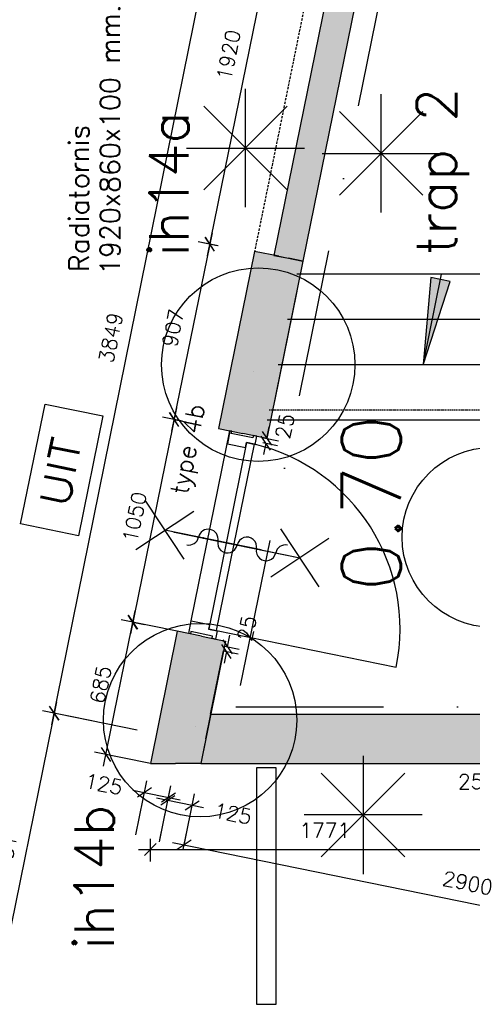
# Model space of a CAD drawing. Extents: x -29284 to 2055880, y -64816 to 121103.
# Tile 111 of 123: x 35387 to 37685, y 87426 to 92421. Entities that reach past the tile are written whole.
import ezdxf
from ezdxf.enums import TextEntityAlignment as Align

# ---------------------------------------------------------------- set-up
doc = ezdxf.new("R2010")
doc.units = 0
doc.header["$LTSCALE"] = 50
doc.header["$MEASUREMENT"] = 0
doc.header["$PDMODE"] = 3
doc.header["$PDSIZE"] = 0.1
for name, pattern in [('DASHDOT', [1, 0.5, -0.25, 0, -0.25]), ('HIDDEN', [0.375, 0.25, -0.125]), ('HIDDEN2', [0.1875, 0.125, -0.0625])]:
    doc.linetypes.add(name, pattern=pattern)
doc.layers.get('0').update_dxf_attribs({"linetype": 'CONTINUOUS'})
doc.layers.get('DEFPOINTS').update_dxf_attribs({"linetype": 'CONTINUOUS'})
for name, color, linetype in [('00', 7, 'CONTINUOUS'), ('_BRANDCOMPART', 6, 'DASHDOT'), ('_DETAILNUMMERS', 4, 'CONTINUOUS'), ('_DETAILNUMMERSTEKST', 4, 'CONTINUOUS'), ('_INTERIEUR', 7, 'CONTINUOUS'), ('A--A21--_F12--', 7, 'CONTINUOUS'), ('A--A21--_F123-', 9, 'CONTINUOUS'), ('A--A22--_F12--', 7, 'CONTINUOUS'), ('A--A22--_F123-', 9, 'CONTINUOUS'), ('A--A28--_F12--', 7, 'CONTINUOUS'), ('A--A28--_F123-', 9, 'CONTINUOUS'), ('A--L13A2_VLOEREN', 2, 'CONTINUOUS'), ('A--L21--', 3, 'CONTINUOUS'), ('A--L21--_F12--', 7, 'CONTINUOUS'), ('A--L22--', 3, 'CONTINUOUS'), ('A--L22--_F12--', 7, 'CONTINUOUS'), ('A--L22AC2_BINNENWAND', 2, 'HIDDEN2'), ('A--L24A3_TRAPPEN', 3, 'CONTINUOUS'), ('A--L24AC1_TRAPPEN', 1, 'HIDDEN2'), ('A--L28--_F12--', 7, 'CONTINUOUS'), ('A--L32--_F123-', 1, 'CONTINUOUS'), ('A--L32--_F123-DRAAIR', 7, 'CONTINUOUS'), ('A--L63--', 7, 'CONTINUOUS'), ('A--L65--', 7, 'CONTINUOUS'), ('A--L65--_F-23-', 7, 'CONTINUOUS'), ('A--L65--_F123-', 7, 'CONTINUOUS'), ('A--L90--', 7, 'CONTINUOUS'), ('A--M$1A-_F123-', 1, 'CONTINUOUS'), ('A--M1$A-_F123-', 1, 'CONTINUOUS'), ('A--T$1A-25_TEKST', 2, 'CONTINUOUS'), ('A--T$1A-_F123-_RN', 4, 'CONTINUOUS'), ('A--T01A-25_TEKST', 2, 'CONTINUOUS'), ('A--T63--_F123-', 1, 'CONTINUOUS'), ('HELLINGBANEN_TRAPPEN', 1, 'CONTINUOUS'), ('TEKST_KOZIJNMERK', 2, 'CONTINUOUS'), ('X--LR---_CP', 7, 'CONTINUOUS')]:
    doc.layers.add(name, color=color, linetype=linetype)
doc.styles.add('ALFA-0_25', font='ROMANS')
doc.styles.add('B-01', font='SIMPLEX.SHX', dxfattribs={"width": 0.8, "height": 4.5})
doc.styles.add('HIEMSTRA', font='romans.shx')
doc.dimstyles.new('STANDARD$0', dxfattribs={"dimscale": 30, "dimtxt": 2.5, "dimasz": 2, "dimexe": 2, "dimexo": 0, "dimgap": 2, "dimtad": 1, "dimdec": 0, "dimzin": 0, "dimdsep": 46, "dimtxsty": 'ALFA-0_25', "dimblk1": 'OBLIQUE', "dimblk2": 'OBLIQUE', "dimsah": 1, "dimcen": -3, "dimdle": 2, "dimclrd": 1, "dimclre": 1, "dimclrt": 2, "dimadec": 0, "dimazin": 0, "dimtfac": 0.666667, "dimtofl": 0, "dimtmove": 2, "dimatfit": 3, "dimldrblk": 'OBLIQUE', "dimfxl": 1, "dimtvp": 0.833333, "dimtolj": 1, "dimtzin": 0, "dimarcsym": 0})

# ---------------------------------------------------------------- blocks, each defined once
blk = doc.blocks.new('Q060089-')
at = {"layer": 'A--L63--', "linetype": 'Continuous'}
blk.add_lwpolyline([(0, 0), (0, 300), (620, 300), (620, 0)], close=True, dxfattribs=at)
at = {"layer": 'X--LR---_CP'}
blk.add_point((620, 0), dxfattribs=at)
blk.add_point((620, 0), dxfattribs=at)
blk.add_point((620, 0), dxfattribs=at)
at = {"layer": 'A--T63--_F123-', "style": 'ALFA-0_25', "width": 1.088889}
blk.add_text('UIT', height=150, dxfattribs=at).set_placement((123.7, 78.8), (473.7, 78.8), align=Align.FIT)
blk = doc.blocks.new('S060204-')
at = {"layer": 'A--L65--_F-23-', "color": 255}
blk.add_circle((0, 0), 0.0123, dxfattribs=at)
at = {"layer": 'A--L65--_F123-', "color": 1, "linetype": 'Continuous'}
for points in [[(-1.25, 6.25), (1.25, 3.75)], [(1.25, 6.25), (-1.25, 3.75)], [(0, 0), (0, 5)]]:
    blk.add_lwpolyline(points, dxfattribs=at)
blk = doc.blocks.new('S060205A')
at = {"layer": 'A--L65--_F-23-', "color": 255}
blk.add_circle((0, -0.0123), 0.0123, dxfattribs=at)
at = {"layer": 'A--L65--_F123-', "color": 1, "linetype": 'Continuous'}
blk.add_lwpolyline([(0, -0.0123), (0, 6.2377)], dxfattribs=at)
for points in [[(-0.5, 5.7377, 0.41), (0, 5.2377)], [(0, 4.2377, 1), (0, 5.2377)], [(0, 4.2377, 1), (0, 3.2377)], [(0, 2.2377, 1), (0, 3.2377)], [(0, 2.2377, 1), (0, 1.2377)], [(0.5, 0.7377, 0.41), (0, 1.2377)]]:
    blk.add_lwpolyline(points, format="xyb", dxfattribs=at)
at = {"layer": 'A--L65--', "xscale": -1}
blk.add_blockref('S060204-', (0, 1.4877), dxfattribs=at)
blk.add_blockref('S060204-', (0, 1.4877), dxfattribs=at)
at = {"layer": 'A--L65--', "rotation": 180}
blk.add_blockref('S060204-', (0, 4.4877), dxfattribs=at)
blk.add_blockref('S060204-', (0, 4.4877), dxfattribs=at)
blk = doc.blocks.new('_OBLIQUE')
at = {"color": 0, "linetype": 'ByBlock'}
blk.add_line((-0.5, -0.5), (0.5, 0.5), dxfattribs=at)
blk = doc.blocks.new('*D105')
at = {"layer": 'A--M$1A-_F123-', "color": 1, "lineweight": -2, "transparency": 16777216}
for p, q in [((35977, 88285), (36032.9, 88559.3)), ((36099.5, 88260), (36155.4, 88534.4)), ((35962.1, 88512.5), (36202.2, 88463.6))]:
    blk.add_line(p, q, dxfattribs=at)
at = {"layer": 'DEFPOINTS', "color": 0, "transparency": 16777216}
for p in [(36143.4, 88475.6), (35977, 88285), (36099.5, 88260)]:
    blk.add_point(p, dxfattribs=at)
at = {"layer": 'A--M$1A-_F123-', "color": 1, "lineweight": -2, "transparency": 16777216, "xscale": 60, "yscale": 60, "zscale": 60}
for p, rotation in [((36020.9, 88500.5), 168.4862903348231), ((36143.4, 88475.6), 348.4862903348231)]:
    blk.add_blockref('_OBLIQUE', p, dxfattribs=dict(at, rotation=rotation))
at = {"layer": 'A--M$1A-_F123-', "color": 2, "transparency": 16777216, "insert": (35814.1, 88542.7), "char_height": 75, "attachment_point": 5, "rotation": 348.4863, "style": 'ALFA-0_25'}
blk.add_mtext('\\A1;125', dxfattribs=at)
blk = doc.blocks.new('*D106')
at = {"layer": 'A--M$1A-_F123-', "color": 1, "lineweight": -2, "transparency": 16777216}
for p, q in [((36321.5, 88423.2), (36081.4, 88472.1)), ((36097.5, 88250.3), (36152.2, 88518.9)), ((36220, 88225.4), (36274.7, 88493.9))]:
    blk.add_line(p, q, dxfattribs=at)
at = {"layer": 'DEFPOINTS', "color": 0, "transparency": 16777216}
for p in [(36140.2, 88460.1), (36097.5, 88250.3), (36220, 88225.4)]:
    blk.add_point(p, dxfattribs=at)
at = {"layer": 'A--M$1A-_F123-', "color": 1, "lineweight": -2, "transparency": 16777216, "xscale": 60, "yscale": 60, "zscale": 60}
for p, rotation in [((36140.2, 88460.1), 168.4862903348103), ((36262.7, 88435.1), 348.4862903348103)]:
    blk.add_blockref('_OBLIQUE', p, dxfattribs=dict(at, rotation=rotation))
at = {"layer": 'A--M$1A-_F123-', "color": 2, "transparency": 16777216, "insert": (36469.5, 88393), "char_height": 75, "attachment_point": 5, "rotation": 348.4863, "style": 'ALFA-0_25'}
blk.add_mtext('\\A1;125', dxfattribs=at)
blk = doc.blocks.new('*U1302')
at = {"layer": 'A--A21--_F123-', "linetype": 'Continuous'}
blk.add_hatch(color=256, dxfattribs=at).paths.add_polyline_path([(0, 0), (25.3, 125), (1489.6, 125), (1489.6, 0), (1489.6, -125), (-25.3, -125)])
at = {"layer": 'A--A21--_F12--', "color": 8}
for points in [[(0, 0), (25.3, 125), (1489.6, 0), (1489.6, 125)], [(1489.6, 0), (1489.6, -125), (0, 0), (-25.3, -125)]]:
    blk.add_solid(points, dxfattribs=at)
at = {"layer": 'A--L21--_F12--', "color": 3, "linetype": 'Continuous'}
for points in [[(0, 0), (25.3, 125), (1489.6, 125), (1489.6, 0)], [(0, 0), (-25.3, -125), (1489.6, -125), (1489.6, 0)]]:
    blk.add_lwpolyline(points, dxfattribs=at)
blk = doc.blocks.new('*D221')
at = {"layer": 'A--M$1A-_F123-', "color": 1, "lineweight": -2, "transparency": 16777216}
for p, q in [((36216.9, 88210.4), (36233.9, 88293.9)), ((36163.2, 88247.1), (39122.4, 87644.3)), ((39058.6, 87631.5), (39075.6, 87715))]:
    blk.add_line(p, q, dxfattribs=at)
at = {"layer": 'DEFPOINTS', "color": 0, "transparency": 16777216}
for p in [(36216.9, 88210.4), (39058.6, 87631.5), (39063.6, 87656.2)]:
    blk.add_point(p, dxfattribs=at)
at = {"layer": 'A--M$1A-_F123-', "color": 1, "lineweight": -2, "transparency": 16777216, "xscale": 60, "yscale": 60, "zscale": 60}
for p, rotation in [((36222, 88235.1), 168.4862903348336), ((39063.6, 87656.2), 348.4862903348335)]:
    blk.add_blockref('_OBLIQUE', p, dxfattribs=dict(at, rotation=rotation))
at = {"layer": 'A--M$1A-_F123-', "color": 2, "transparency": 16777216, "insert": (37662.3, 88041.2), "char_height": 75, "attachment_point": 5, "rotation": 348.4863, "style": 'ALFA-0_25'}
blk.add_mtext('\\A1;2900', dxfattribs=at)
blk = doc.blocks.new('*D225')
at = {"layer": 'A--M$1A-_F123-', "color": 1, "lineweight": -2, "transparency": 16777216}
for p, q in [((35550.4, 88843.2), (36339.7, 92733)), ((36748.5, 92588.9), (36268.9, 92686.2)), ((35983.1, 88816.6), (35503.6, 88913.9))]:
    blk.add_line(p, q, dxfattribs=at)
at = {"layer": 'DEFPOINTS', "color": 0, "transparency": 16777216}
for p in [(36327.7, 92674.2), (36748.5, 92588.9), (35983.1, 88816.6)]:
    blk.add_point(p, dxfattribs=at)
at = {"layer": 'A--M$1A-_F123-', "color": 1, "lineweight": -2, "transparency": 16777216, "xscale": 60, "yscale": 60, "zscale": 60}
for p, rotation in [((36327.7, 92674.2), 78.53061829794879), ((35562.4, 88902), 258.5306182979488)]:
    blk.add_blockref('_OBLIQUE', p, dxfattribs=dict(at, rotation=rotation))
at = {"layer": 'A--M$1A-_F123-', "color": 2, "transparency": 16777216, "insert": (35849.5, 90807.5), "char_height": 75, "attachment_point": 5, "rotation": 78.5306, "style": 'ALFA-0_25'}
blk.add_mtext('\\A1;3849', dxfattribs=at)
blk = doc.blocks.new('*D226')
at = {"layer": 'A--M$1A-_F123-', "color": 1, "lineweight": -2, "transparency": 16777216}
for p, q in [((35574.5, 88960.9), (35241, 87323.8)), ((35754.2, 88863.1), (35503.7, 88914.1)), ((35444.7, 87343.6), (35194.2, 87394.6))]:
    blk.add_line(p, q, dxfattribs=at)
at = {"layer": 'DEFPOINTS', "color": 0, "transparency": 16777216}
for p in [(35754.2, 88863.1), (35253, 87382.6), (35444.7, 87343.6)]:
    blk.add_point(p, dxfattribs=at)
at = {"layer": 'A--M$1A-_F123-', "color": 1, "lineweight": -2, "transparency": 16777216, "xscale": 60, "yscale": 60, "zscale": 60}
for p, rotation in [((35562.5, 88902.1), 78.48564641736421), ((35253, 87382.6), 258.4856464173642)]:
    blk.add_blockref('_OBLIQUE', p, dxfattribs=dict(at, rotation=rotation))
at = {"layer": 'A--M$1A-_F123-', "color": 2, "transparency": 16777216, "insert": (35312.2, 88161.8), "char_height": 75, "attachment_point": 5, "rotation": 78.4856, "style": 'ALFA-0_25'}
blk.add_mtext('\\A1;1551', dxfattribs=at)
blk = doc.blocks.new('*U1260')
at = {"layer": 'A--A22--_F123-', "linetype": 'Continuous'}
blk.add_hatch(color=256, dxfattribs=at).paths.add_polyline_path([(0, 0), (122.5, -24.9), (-60.5, -923.5), (-183, -898.5), (-305.5, -873.6), (-122.5, 24.9)])
at = {"layer": 'A--A22--_F12--', "color": 8}
for points in [[(-183, -898.5), (-305.5, -873.6), (0, 0), (-122.5, 24.9)], [(0, 0), (122.5, -24.9), (-183, -898.5), (-60.5, -923.5)]]:
    blk.add_solid(points, dxfattribs=at)
at = {"layer": 'A--L22--_F12--', "color": 3, "linetype": 'Continuous'}
for points in [[(0, 0), (-122.5, 24.9), (-305.5, -873.6), (-183, -898.5)], [(0, 0), (122.5, -24.9), (-60.5, -923.5), (-183, -898.5)]]:
    blk.add_lwpolyline(points, dxfattribs=at)
blk = doc.blocks.new('*U1258')
at = {"layer": 'A--A22--_F123-', "linetype": 'Continuous'}
blk.add_hatch(color=256, dxfattribs=at).paths.add_polyline_path([(0, 0), (73.5, -15), (-305.8, -1876.8), (-379.3, -1861.8), (-452.7, -1846.9), (-73.5, 15)])
at = {"layer": 'A--A22--_F12--', "color": 8}
for points in [[(-379.3, -1861.8), (-452.7, -1846.9), (0, 0), (-73.5, 15)], [(0, 0), (73.5, -15), (-379.3, -1861.8), (-305.8, -1876.8)]]:
    blk.add_solid(points, dxfattribs=at)
at = {"layer": 'A--L22--_F12--', "color": 3, "linetype": 'Continuous'}
for points in [[(0, 0), (-73.5, 15), (-452.7, -1846.9), (-379.3, -1861.8)], [(0, 0), (73.5, -15), (-305.8, -1876.8), (-379.3, -1861.8)]]:
    blk.add_lwpolyline(points, dxfattribs=at)
blk = doc.blocks.new('*D488')
at = {"layer": 'A--M$1A-_F123-', "color": 1, "linetype": 'Continuous', "lineweight": -2, "transparency": 16777216}
for p, q in [((36747.2, 93222), (36340, 91223)), ((36773, 93155.5), (36676.4, 93175.2)), ((36389.8, 91274.1), (36293.2, 91293.8))]:
    blk.add_line(p, q, dxfattribs=at)
at = {"layer": 'DEFPOINTS', "color": 0, "linetype": 'Continuous', "transparency": 16777216}
for p in [(36773, 93155.5), (36352, 91281.8), (36389.8, 91274.1)]:
    blk.add_point(p, dxfattribs=at)
at = {"layer": 'A--M$1A-_F123-', "color": 1, "linetype": 'Continuous', "lineweight": -2, "transparency": 16777216, "xscale": 60, "yscale": 60, "zscale": 60}
for p, rotation in [((36735.2, 93163.2), 78.48629033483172), ((36352, 91281.8), 258.4862903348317)]:
    blk.add_blockref('_OBLIQUE', p, dxfattribs=dict(at, rotation=rotation))
at = {"layer": 'A--M$1A-_F123-', "color": 2, "linetype": 'Continuous', "transparency": 16777216, "insert": (36448, 92242), "char_height": 75, "attachment_point": 5, "rotation": 78.4863, "style": 'ALFA-0_25'}
blk.add_mtext('\\A1;1920', dxfattribs=at)
blk = doc.blocks.new('*D489')
at = {"layer": 'A--M$1A-_F123-', "color": 1, "linetype": 'Continuous', "lineweight": -2, "transparency": 16777216}
for p, q in [((36364.2, 91340.5), (36159, 90334.3)), ((36395.4, 91273), (36293.5, 91293.7)), ((36214.1, 90384.3), (36112.2, 90405))]:
    blk.add_line(p, q, dxfattribs=at)
at = {"layer": 'DEFPOINTS', "color": 0, "linetype": 'Continuous', "transparency": 16777216}
for p in [(36395.4, 91273), (36171, 90393.1), (36214.1, 90384.3)]:
    blk.add_point(p, dxfattribs=at)
at = {"layer": 'A--M$1A-_F123-', "color": 1, "linetype": 'Continuous', "lineweight": -2, "transparency": 16777216, "xscale": 60, "yscale": 60, "zscale": 60}
for p, rotation in [((36352.3, 91281.8), 78.47270613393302), ((36171, 90393.1), 258.4727061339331)]:
    blk.add_blockref('_OBLIQUE', p, dxfattribs=dict(at, rotation=rotation))
at = {"layer": 'A--M$1A-_F123-', "color": 2, "linetype": 'Continuous', "transparency": 16777216, "insert": (36166.1, 90856.9), "char_height": 75, "attachment_point": 5, "rotation": 78.4727, "style": 'ALFA-0_25'}
blk.add_mtext('\\A1;907', dxfattribs=at)
blk = doc.blocks.new('*D490')
at = {"layer": 'A--M$1A-_F123-', "color": 1, "linetype": 'Continuous', "lineweight": -2, "transparency": 16777216}
for p, q in [((36183.9, 90451.7), (35949.9, 89305)), ((36171.3, 90393), (36230.7, 90380.9)), ((35961.3, 89363.9), (36020.7, 89351.8))]:
    blk.add_line(p, q, dxfattribs=at)
at = {"layer": 'DEFPOINTS', "color": 0, "linetype": 'Continuous', "transparency": 16777216}
for p in [(36171.3, 90393), (35961.3, 89363.9), (35961.9, 89363.8)]:
    blk.add_point(p, dxfattribs=at)
at = {"layer": 'A--M$1A-_F123-', "color": 1, "linetype": 'Continuous', "lineweight": -2, "transparency": 16777216, "xscale": 60, "yscale": 60, "zscale": 60}
for p, rotation in [((36171.9, 90392.9), 78.46745098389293), ((35961.9, 89363.8), 258.4674509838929)]:
    blk.add_blockref('_OBLIQUE', p, dxfattribs=dict(at, rotation=rotation))
at = {"layer": 'A--M$1A-_F123-', "color": 2, "linetype": 'Continuous', "transparency": 16777216, "insert": (35971.4, 89897.8), "char_height": 75, "attachment_point": 5, "rotation": 78.4675, "style": 'ALFA-0_25'}
blk.add_mtext('\\A1;1050', dxfattribs=at)
blk = doc.blocks.new('*D493')
at = {"layer": 'A--M$1A-_F123-', "color": 1, "linetype": 'Continuous', "lineweight": -2, "transparency": 16777216}
for p, q in [((36050.7, 88265.1), (36050.7, 88150.9)), ((37821.5, 88265.1), (37821.5, 88150.9)), ((35990.7, 88210.9), (37881.5, 88210.9))]:
    blk.add_line(p, q, dxfattribs=at)
at = {"layer": 'DEFPOINTS', "color": 0, "linetype": 'Continuous', "transparency": 16777216}
for p in [(36050.7, 88265.1), (37821.5, 88265.1), (37821.5, 88210.9)]:
    blk.add_point(p, dxfattribs=at)
at = {"layer": 'A--M$1A-_F123-', "color": 1, "linetype": 'Continuous', "lineweight": -2, "transparency": 16777216, "xscale": 60, "yscale": 60, "zscale": 60, "rotation": 180}
blk.add_blockref('_OBLIQUE', (36050.7, 88210.9), dxfattribs=at)
at = {"layer": 'A--M$1A-_F123-', "color": 1, "linetype": 'Continuous', "lineweight": -2, "transparency": 16777216, "xscale": 60, "yscale": 60, "zscale": 60}
blk.add_blockref('_OBLIQUE', (37821.5, 88210.9), dxfattribs=at)
at = {"layer": 'A--M$1A-_F123-', "color": 2, "linetype": 'Continuous', "transparency": 16777216, "insert": (36936.1, 88308.4), "char_height": 75, "attachment_point": 5, "style": 'ALFA-0_25'}
blk.add_mtext('\\A1;1771', dxfattribs=at)
blk = doc.blocks.new('*D737')
at = {"layer": 'A--M1$A-_F123-', "color": 1, "lineweight": -2, "transparency": 16777216}
for p, q in [((36442.8, 89239.6), (36454.8, 89298.4)), ((36427.3, 89242.7), (36501.6, 89227.6)), ((36422.3, 89218.2), (36496.6, 89203.1)), ((36437.8, 89215.1), (36425.8, 89156.3))]:
    blk.add_line(p, q, dxfattribs=at)
at = {"layer": 'DEFPOINTS', "color": 0, "transparency": 16777216}
for p in [(36427.3, 89242.7), (36442.8, 89239.6), (36422.3, 89218.2)]:
    blk.add_point(p, dxfattribs=at)
at = {"layer": 'A--M1$A-_F123-', "color": 1, "lineweight": -2, "transparency": 16777216, "xscale": 60, "yscale": 60, "zscale": 60}
for p, rotation in [((36442.8, 89239.6), 258.486290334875), ((36437.8, 89215.1), 78.48629033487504)]:
    blk.add_blockref('_OBLIQUE', p, dxfattribs=dict(at, rotation=rotation))
at = {"layer": 'A--M1$A-_F123-', "color": 2, "transparency": 16777216, "insert": (36541, 89333.3), "char_height": 75, "attachment_point": 5, "rotation": 78.4863, "style": 'ALFA-0_25'}
blk.add_mtext('\\A1;25', dxfattribs=at)
blk = doc.blocks.new('*D739')
at = {"layer": 'A--M1$A-_F123-', "color": 1, "lineweight": -2, "transparency": 16777216}
for p, q in [((37821.5, 88631), (37761.5, 88631)), ((37821.5, 88646.9), (37821.5, 88571)), ((37846.5, 88646.9), (37846.5, 88571)), ((37846.5, 88631), (37906.5, 88631))]:
    blk.add_line(p, q, dxfattribs=at)
at = {"layer": 'DEFPOINTS', "color": 0, "transparency": 16777216}
for p in [(37821.5, 88646.9), (37821.5, 88631), (37846.5, 88646.9)]:
    blk.add_point(p, dxfattribs=at)
at = {"layer": 'A--M1$A-_F123-', "color": 1, "lineweight": -2, "transparency": 16777216, "xscale": 60, "yscale": 60, "zscale": 60}
for p, rotation in [((37821.5, 88631), 1.56844224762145e-06), ((37846.5, 88631), 180.0000015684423)]:
    blk.add_blockref('_OBLIQUE', p, dxfattribs=dict(at, rotation=rotation))
at = {"layer": 'A--M1$A-_F123-', "color": 2, "transparency": 16777216, "insert": (37676.7, 88555.5), "char_height": 75, "attachment_point": 5, "rotation": 0, "style": 'ALFA-0_25'}
blk.add_mtext('\\A1;25', dxfattribs=at)
blk = doc.blocks.new('DETAILNR')
at = {"layer": '_DETAILNUMMERS'}
blk.add_circle((32.9, -23.2), 490.7, dxfattribs=at)
at = {"layer": 'X--LR---_CP'}
blk.add_point((0, 0), dxfattribs=at)
at = {"layer": '_DETAILNUMMERSTEKST', "style": 'ALFA-0_25'}
blk.add_attdef('DETAILNR', text='', height=200, rotation=90, dxfattribs=at).set_placement((-618.4, 223.8), align=Align.RIGHT)
blk = doc.blocks.new('fijn_schuurwerk')
at = {"layer": '00', "color": 4}
for p, q in [((-0.000025, 300), (-0.000025, -300)), ((-212.132075, 212.132), (212.132025, -212.132)), ((-212.131875, -212.132), (212.132025, 212.13215)), ((-299.999975, 0), (299.999975, 0))]:
    blk.add_line(p, q, dxfattribs=at)
blk = doc.blocks.new('*U1184')
at = {"layer": 'A--A28--_F123-', "linetype": 'Continuous'}
blk.add_hatch(color=256, dxfattribs=at).paths.add_polyline_path([(0, 0), (122.5, -24.8), (-3.3, -646.5), (-130.9, -646.5), (-258.4, -646.5), (-122.5, 24.8)])
at = {"layer": 'A--A28--_F12--', "color": 8}
for points in [[(-130.9, -646.5), (-258.4, -646.5), (0, 0), (-122.5, 24.8)], [(0, 0), (122.5, -24.8), (-130.9, -646.5), (-3.3, -646.5)]]:
    blk.add_solid(points, dxfattribs=at)
at = {"layer": 'A--L28--_F12--', "color": 3, "linetype": 'Continuous'}
for points in [[(0, 0), (-122.5, 24.8), (-258.4, -646.5), (-130.9, -646.5)], [(0, 0), (122.5, -24.8), (-3.3, -646.5), (-130.9, -646.5)]]:
    blk.add_lwpolyline(points, dxfattribs=at)
blk = doc.blocks.new('*D777')
at = {"layer": 'A--M$1A-_F123-', "color": 1, "linetype": 'Continuous', "lineweight": -2, "transparency": 16777216}
for p, q in [((35813.5, 88633.8), (35973.2, 89422.7)), ((36187.4, 89318.2), (35902.5, 89375.8)), ((36051.5, 88646.9), (35766.6, 88704.5))]:
    blk.add_line(p, q, dxfattribs=at)
at = {"layer": 'DEFPOINTS', "color": 0, "linetype": 'Continuous', "transparency": 16777216}
for p in [(35961.3, 89363.9), (36187.4, 89318.2), (36051.5, 88646.9)]:
    blk.add_point(p, dxfattribs=at)
at = {"layer": 'A--M$1A-_F123-', "color": 1, "linetype": 'Continuous', "lineweight": -2, "transparency": 16777216, "xscale": 60, "yscale": 60, "zscale": 60}
for p, rotation in [((35961.3, 89363.9), 78.55735670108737), ((35825.4, 88692.6), 258.5573567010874)]:
    blk.add_blockref('_OBLIQUE', p, dxfattribs=dict(at, rotation=rotation))
at = {"layer": 'A--M$1A-_F123-', "color": 2, "linetype": 'Continuous', "transparency": 16777216, "insert": (35797.8, 89047.6), "char_height": 75, "attachment_point": 5, "rotation": 78.5574, "style": 'ALFA-0_25'}
blk.add_mtext('\\A1;685', dxfattribs=at)
blk = doc.blocks.new('*D778')
at = {"layer": 'A--M1$A-_F123-', "color": 1, "lineweight": -2, "transparency": 16777216}
for p, q in [((36641.9, 90297.1), (36653.9, 90355.9)), ((36621.5, 90276.3), (36695.8, 90261.1)), ((36637, 90273.1), (36625.1, 90214.3)), ((36626.4, 90300.3), (36700.7, 90285.2))]:
    blk.add_line(p, q, dxfattribs=at)
at = {"layer": 'DEFPOINTS', "color": 0, "transparency": 16777216}
for p in [(36621.5, 90276.3), (36626.4, 90300.3), (36641.9, 90297.1)]:
    blk.add_point(p, dxfattribs=at)
at = {"layer": 'A--M1$A-_F123-', "color": 1, "lineweight": -2, "transparency": 16777216, "xscale": 60, "yscale": 60, "zscale": 60}
for p, rotation in [((36641.9, 90297.1), 258.4881346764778), ((36637, 90273.1), 78.48813467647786)]:
    blk.add_blockref('_OBLIQUE', p, dxfattribs=dict(at, rotation=rotation))
at = {"layer": 'A--M1$A-_F123-', "color": 2, "transparency": 16777216, "insert": (36733.6, 90358.5), "char_height": 75, "attachment_point": 5, "rotation": 78.4881, "style": 'ALFA-0_25'}
blk.add_mtext('\\A1;25', dxfattribs=at)

msp = doc.modelspace()

# ---------------------------------------------------------------- hatches: boundary and pattern name
at = {"layer": 'HELLINGBANEN_TRAPPEN'}
msp.add_hatch(color=256, dxfattribs=at).paths.add_polyline_path([(37474.9, 91113), (37435.7, 90670), (37573.2, 91093.7)])

# ---------------------------------------------------------------- linework, layer by layer
at = {"layer": '_BRANDCOMPART', "ltscale": 30}
msp.add_lwpolyline([(37854.3, 95658.2), (36485.1, 88935.7), (39136.8, 88935.7), (40481.5, 95658.2)], dxfattribs=at)
at = {"layer": '_INTERIEUR', "linetype": 'Continuous'}
msp.add_lwpolyline([(36589.9, 87425.6), (36690, 87425.6), (36690, 88625.6), (36589.9, 88625.6)], close=True, dxfattribs=at)
at = {"layer": 'A--L13A2_VLOEREN'}
msp.add_line((39602.8, 90390), (36643.2, 90390), dxfattribs=at)
at = {"layer": 'A--L22AC2_BINNENWAND', "linetype": 'HIDDEN'}
msp.add_line((36959.3, 93107.4), (36580.1, 91245.5), dxfattribs=at)
at = {"layer": 'A--L24A3_TRAPPEN'}
for p, q in [((38171.7, 91130), (36794, 91130)), ((36794, 91043), (36680.4, 90485)), ((38124.8, 90900), (36747.1, 90900)), ((38078, 90670), (36700.2, 90670))]:
    msp.add_line(p, q, dxfattribs=at)
at = {"layer": 'A--L24AC1_TRAPPEN'}
msp.add_line((39613, 90440), (36653.4, 90440), dxfattribs=at)
at = {"layer": 'A--L32--_F123-', "color": 1}
msp.add_line((36258.9, 89372), (36455.1, 90335.2), dxfattribs=at)
at = {"layer": 'A--L32--_F123-'}
for points in [[(36464, 90333.4), (36455.1, 90335.2), (36441.8, 90269.5), (36533.6, 90250.8), (36538.6, 90275.3), (36583, 90266.3), (36591.3, 90307.4), (36573.7, 90311), (36571.3, 90299.3), (36461.6, 90321.6), (36464, 90333.4)], [(36348, 89330.4), (36387.2, 89322.4), (36579.6, 90267), (36538.7, 90275.3), (36348, 89330.4)], [(36254.4, 89304.6), (36245.6, 89306.4), (36258.9, 89372), (36350.8, 89353.3), (36345.8, 89328.8), (36390.2, 89319.8), (36381.8, 89278.6), (36364.1, 89282.2), (36366.5, 89294), (36256.8, 89316.3), (36254.4, 89304.6)]]:
    msp.add_lwpolyline(points, close=True, dxfattribs=at)
at = {"layer": 'A--L32--_F123-DRAAIR', "color": 1}
msp.add_lwpolyline([(36387.2, 89322.4), (37298.5, 89136.8, 0.405099), (36579.6, 90267)], format="xyb", dxfattribs=at)
at = {"layer": 'A--M$1A-_F123-', "color": 0, "linetype": 'Continuous'}
msp.add_line((36356.8, 88896.9), (36422.3, 89218.4), dxfattribs=at)
at = {"layer": 'HELLINGBANEN_TRAPPEN'}
msp.add_line((37435.7, 90670), (37529.4, 91130), dxfattribs=at)
for points in [[(37435.7, 90670), (37435.7, 90670), (37573.2, 91093.7), (37474.9, 91113)], [(37474.9, 91113), (37435.7, 90670), (37573.2, 91093.7)]]:
    msp.add_lwpolyline(points, close=True, dxfattribs=at)
msp.add_circle((37785.5, 89795.3), 456.2, dxfattribs=at)

# ---------------------------------------------------------------- block references
at = {"layer": '00'}
ref = msp.add_blockref('DETAILNR', (36575.7, 90638.1), dxfattribs=dict(at, rotation=90))
ref.add_attrib('DETAILNR', 'ih14a', dxfattribs={"layer": '_DETAILNUMMERSTEKST', "height": 200, "rotation": 90, "style": 'ALFA-0_25'}).set_placement((36245.1, 91955.8), align=Align.RIGHT)
ref = msp.add_blockref('DETAILNR', (36280.3, 88834.4), dxfattribs=dict(at, rotation=90))
ref.add_attrib('DETAILNR', 'ih14b', dxfattribs={"layer": '_DETAILNUMMERSTEKST', "height": 200, "rotation": 90, "style": 'ALFA-0_25'}).set_placement((35865.5, 88440.5), align=Align.RIGHT)
at = {"layer": 'A--L21--', "linetype": 'Continuous'}
for name, p in [('*U1184', (36310, 89293.3)), ('*U1302', (36332, 88771.9))]:
    msp.add_blockref(name, p, dxfattribs=at)
at = {"layer": 'A--L22--', "linetype": 'Continuous'}
for name, p in [('*U1258', (37130.8, 93072.5)), ('*U1260', (36702.6, 91220.6))]:
    msp.add_blockref(name, p, dxfattribs=at)
at = {"layer": 'A--L63--', "linetype": 'Continuous', "rotation": 78.48629033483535}
msp.add_blockref('Q060089-', (35686.4, 89803), dxfattribs=at)
at = {"layer": 'A--L65--', "xscale": 100, "yscale": 100, "zscale": 2, "rotation": 258.4862903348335}
msp.add_blockref('S060205A', (36174.3, 89820.6), dxfattribs=at)
at = {"layer": 'A--L90--'}
for p, rotation in [((36534.1, 91770), 90), ((37222.9, 91742.7), 90), ((37131, 88386.5), 270)]:
    msp.add_blockref('fijn_schuurwerk', p, dxfattribs=dict(at, rotation=rotation))

# ---------------------------------------------------------------- texts
at = {"layer": 'A--T$1A-25_TEKST', "style": 'B-01'}
for s, p in [('1920x860x100 mm.', (35896.5, 91126.7)), ('Radiatornis ', (35738.5, 91141.5))]:
    msp.add_text(s, height=100, rotation=90, dxfattribs=at).set_placement(p)
at = {"layer": 'A--T$1A-_F123-_RN', "style": 'ALFA-0_25'}
msp.add_text('0.70', height=300, rotation=90, dxfattribs=at).set_placement((37323.1, 89518.6))
at = {"layer": 'A--T01A-25_TEKST', "color": 3, "style": 'HIEMSTRA'}
msp.add_text('trap 2', height=200, rotation=90, dxfattribs=at).set_placement((37603.2, 91227))
at = {"layer": 'TEKST_KOZIJNMERK', "style": 'HIEMSTRA'}
msp.add_text('type 4b', height=90, rotation=78.7938, dxfattribs=at).set_placement((36239.1, 90007))

# ---------------------------------------------------------------- dimensions: what is measured, and where the dimension line sits
at = {"layer": 'A--M$1A-_F123-', "linetype": 'Continuous'}
for p1, p2, distance, picture, middle in [((36773, 93155.5), (36389.8, 91274.1), -38.6, '*D488', (36448, 92242)), ((36395.4, 91273), (36214.1, 90384.3), -44, '*D489', (36166.1, 90856.9)), ((36171.3, 90393), (35961.3, 89363.9), 0.6, '*D490', (35971.4, 89897.8)), ((36051.5, 88646.9), (36187.4, 89318.2), 230.7, '*D777', (35797.8, 89047.6))]:
    dim = msp.add_aligned_dim(p1=p1, p2=p2, distance=distance, dimstyle='STANDARD$0', dxfattribs=at)
    dim.commit()
    dim.dimension.update_dxf_attribs({"geometry": picture, "text_midpoint": middle})
at = {"layer": 'A--M$1A-_F123-'}
for p1, p2, distance, picture, middle in [((35983.1, 88816.6), (36748.5, 92588.9), 429.3, '*D225', (35849.5, 90807.5)), ((35754.2, 88863.1), (35444.7, 87343.6), -195.6, '*D226', (35312.2, 88161.8)), ((36216.9, 88210.4), (39058.6, 87631.5), 25.2, '*D221', (37662.3, 88041.2))]:
    dim = msp.add_aligned_dim(p1=p1, p2=p2, distance=distance, dimstyle='STANDARD$0', dxfattribs=at)
    dim.commit()
    dim.dimension.update_dxf_attribs({"geometry": picture, "text_midpoint": middle})
for base, p1, p2, angle, picture, middle in [((36143.4, 88475.6), (35977, 88285), (36099.5, 88260), 348.4863, '*D105', (35814.1, 88542.7)), ((36140.2, 88460.1), (36220, 88225.4), (36097.5, 88250.3), 168.4863, '*D106', (36469.5, 88393))]:
    dim = msp.add_linear_dim(base=base, p1=p1, p2=p2, angle=angle, dimstyle='STANDARD$0', dxfattribs=at)
    dim.commit()
    dim.dimension.update_dxf_attribs({"geometry": picture, "text_midpoint": middle, "dimtype": 161})
at = {"layer": 'A--M$1A-_F123-', "linetype": 'Continuous'}
dim = msp.add_linear_dim(base=(37821.5, 88210.9), p1=(36050.7, 88265.1), p2=(37821.5, 88265.1), dimstyle='STANDARD$0', dxfattribs=at)
dim.commit()
dim.dimension.update_dxf_attribs({"geometry": '*D493', "text_midpoint": (36936.1, 88308.4)})
at = {"layer": 'A--M1$A-_F123-'}
for base, p1, p2, angle, picture, middle in [((36641.947, 90297.1499), (36621.5163, 90276.2501), (36626.4172, 90300.3128), 78.4881, '*D778', (36733.5932, 90358.4801)), ((36442.8, 89239.6), (36422.3, 89218.2), (36427.3, 89242.7), 78.4863, '*D737', (36541, 89333.3)), ((37821.5, 88631), (37846.5, 88646.9), (37821.5, 88646.9), 180, '*D739', (37676.7, 88555.5))]:
    dim = msp.add_linear_dim(base=base, p1=p1, p2=p2, angle=angle, dimstyle='STANDARD$0', dxfattribs=at)
    dim.commit()
    dim.dimension.update_dxf_attribs({"geometry": picture, "text_midpoint": middle, "dimtype": 161})

doc.saveas('drawing.dxf')
